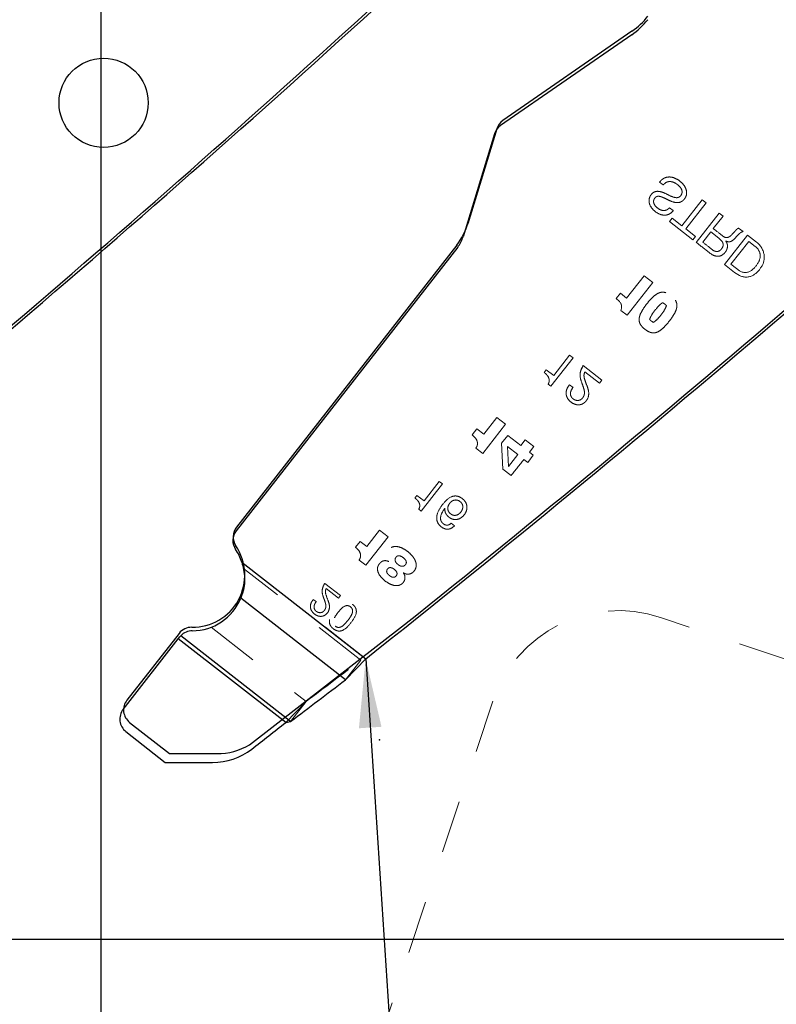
# Model space of a CAD drawing. Header units: inches. Extents: x 0.1 to 87.3, y 0.1 to 33.9.
# Tile 27 of 174: x 9.8 to 11.2, y 20.3 to 22.2. Entities that reach past the tile are written whole.
import ezdxf

# ---------------------------------------------------------------- set-up
doc = ezdxf.new("R2010")
doc.units = ezdxf.units.IN
doc.header["$MEASUREMENT"] = 0
doc.header["$PDSIZE"] = -1
for name, pattern in [('CENTERX2', [0.8, 0.5, -0.1, 0.1, -0.1]), ('DOT2', [0.025, 0, -0.025]), ('HIDDEN', [0.075, 0.05, -0.025])]:
    doc.linetypes.add(name, pattern=pattern)
doc.layers.add('DIMENSIONS', color=171, linetype='Continuous')
doc.layers.add('NOTES', color=5, linetype='Continuous')
doc.styles.add('SLDTEXTSTYLE0', font='TXT', dxfattribs={"width": 0.75})
doc.dimstyles.new('SLDDIMSTYLE7', dxfattribs={"dimtxt": 0.125, "dimasz": 0.13, "dimexe": 0, "dimexo": 0.0625, "dimgap": 0.03125, "dimtad": 0, "dimtih": 1, "dimtoh": 1, "dimdec": 1, "dimrnd": 1e-09, "dimzin": 12, "dimdsep": 46, "dimtxsty": 'SLDTEXTSTYLE0', "dimsah": 1, "dimcen": 0.09, "dimadec": 0, "dimazin": 3, "dimtfac": 1, "dimtdec": 1, "dimtofl": 0, "dimtmove": 0, "dimatfit": 3, "dimfxl": 1, "dimfrac": 2, "dimtolj": 1, "dimtzin": 12, "dimarcsym": 0})
doc.dimstyles.new('SLDDIMSTYLE9', dxfattribs={"dimtxt": 0.18, "dimasz": 0.13, "dimexe": 0, "dimexo": 0.0625, "dimgap": 0, "dimtad": 0, "dimtih": 1, "dimtoh": 1, "dimdec": 0, "dimrnd": 1e-09, "dimzin": 0, "dimdsep": 46, "dimtxsty": 'Standard', "dimsah": 1, "dimcen": 0.09, "dimadec": 0, "dimazin": 0, "dimtfac": 0.13, "dimtdec": 0, "dimtofl": 0, "dimtmove": 0, "dimatfit": 3, "dimfxl": 1, "dimfrac": 2, "dimtolj": 1, "dimtzin": 0, "dimarcsym": 0})

# ---------------------------------------------------------------- blocks, each defined once
blk = doc.blocks.new('_D_10')
at = {"layer": 'DIMENSIONS'}
for p, q in [((2.8197, 20.8042), (2.8197, 14.5427)), ((48.3846, 20.3884), (48.3846, 14.5427)), ((2.8197, 14.6677), (27.4208, 14.6677)), ((48.3846, 14.6677), (27.7909, 14.6677))]:
    blk.add_line(p, q, dxfattribs=at)
for centre, start, end in [((27.6426, 14.655), 153.4349, 206.5651), ((27.569, 14.655), 333.4349, 26.5651)]:
    blk.add_arc(centre, 0.2219, start, end, dxfattribs=at)
for points in [[(2.8197, 14.6677), (2.9497, 14.6477), (2.9497, 14.6877)], [(48.3846, 14.6677), (48.2546, 14.6877), (48.2546, 14.6477)]]:
    blk.add_solid(points, dxfattribs=at)
at = {"layer": 'DIMENSIONS', "insert": (27.4442, 14.7169), "char_height": 0.125, "attachment_point": 1, "style": 'SLDTEXTSTYLE0'}
blk.add_mtext('45.6', dxfattribs=at)

msp = doc.modelspace()

# ---------------------------------------------------------------- linework, layer by layer
at = {"color": 7, "linetype": 'Continuous'}
for p, q in [((9.90957, 20.43835), (9.90957, 26.74835)), ((9.90957, 20.43835), (9.90957, 26.74835)), ((10.91111, 22.1521), (10.66769, 21.98389)), ((10.65605, 21.96795), (10.60149, 21.78893)), ((10.58042, 21.74841), (10.16479, 21.21642)), ((10.18966, 20.80598), (10.4819, 21.03268)), ((10.0564, 21.01599), (9.9581, 20.89016)), ((9.96327, 20.84805), (10.03856, 20.78923)), ((10.03856, 20.78923), (10.128, 20.78906)), ((9.90957, 16.36386), (9.90957, 20.59835)), ((9.90957, 20.43835), (8.48457, 20.43835)), ((11.33457, 20.43835), (9.90957, 20.43835))]:
    msp.add_line(p, q, dxfattribs=at)
at = {"color": 7, "linetype": 'CENTERX2'}
msp.add_line((9.90957, 17.28335), (9.90957, 23.59335), dxfattribs=at)
at = {"color": 7, "linetype": 'Continuous', "lineweight": 25}
for p, q in [((10.91071, 22.14547), (10.66333, 21.97451)), ((10.65169, 21.95858), (10.59244, 21.76417)), ((10.58233, 21.74472), (10.16439, 21.20978)), ((10.17501, 21.1506), (10.40867, 20.96805)), ((10.37026, 20.92821), (10.17294, 21.08238)), ((9.95104, 20.87266), (10.05513, 21.00589)), ((10.05513, 21.00589), (10.05783, 21.00933)), ((10.25771, 20.84762), (10.05513, 21.00589)), ((10.05783, 21.00933), (10.05984, 21.01165)), ((10.26694, 20.84985), (10.05984, 21.01165)), ((10.37026, 20.92821), (10.40867, 20.96805)), ((10.25771, 20.84762), (10.26694, 20.84985)), ((9.95621, 20.83055), (10.03048, 20.77252)), ((10.03048, 20.77252), (10.11973, 20.77235))]:
    msp.add_line(p, q, dxfattribs=at)
at = {"color": 7, "linetype": 'HIDDEN', "lineweight": 18}
for p, q in [((10.96326, 21.86763), (10.97025, 21.86217)), ((11.04369, 21.8342), (11.00519, 21.78492)), ((11.05108, 21.82842), (11.04369, 21.8342)), ((10.98914, 21.81361), (10.98215, 21.81908)), ((10.98215, 21.81908), (10.98914, 21.81361)), ((11.01258, 21.77915), (11.05108, 21.82842)), ((10.98669, 21.79937), (10.98183, 21.79315)), ((10.98183, 21.79315), (11.02622, 21.75848)), ((11.00519, 21.78492), (10.98669, 21.79937)), ((11.07573, 21.80916), (11.03237, 21.75367)), ((11.0646, 21.7797), (11.08312, 21.80339)), ((11.08312, 21.80339), (11.07573, 21.80916)), ((11.03108, 21.7647), (11.01258, 21.77915)), ((11.12066, 21.77406), (11.11241, 21.78051)), ((11.02622, 21.75848), (11.03108, 21.7647)), ((11.04462, 21.75412), (11.05974, 21.77347)), ((11.05974, 21.77347), (11.07513, 21.76145)), ((11.08564, 21.71206), (11.129, 21.76755)), ((11.08808, 21.75621), (11.08823, 21.75636)), ((11.08823, 21.75636), (11.08808, 21.75621)), ((11.09789, 21.7125), (11.13153, 21.75556)), ((11.129, 21.76755), (11.14641, 21.75395)), ((11.13153, 21.75556), (11.1438, 21.74597)), ((11.10469, 21.69718), (11.08564, 21.71206)), ((11.10837, 21.7043), (11.09789, 21.7125)), ((11.1142, 21.70011), (11.10837, 21.7043)), ((10.90098, 21.6487), (10.93393, 21.69087)), ((10.93393, 21.69087), (10.95021, 21.67815)), ((11.11384, 21.69138), (11.10469, 21.69718)), ((10.95021, 21.67815), (10.90181, 21.6162)), ((10.88132, 21.6477), (10.88925, 21.65785)), ((10.88683, 21.64279), (10.88132, 21.6477)), ((10.88925, 21.65785), (10.90098, 21.6487)), ((10.90181, 21.6162), (10.89008, 21.62536)), ((10.75796, 21.4822), (10.80002, 21.53604)), ((10.79357, 21.54108), (10.76343, 21.50251)), ((10.80002, 21.53604), (10.79357, 21.54108)), ((10.85423, 21.49368), (10.81908, 21.52114)), ((10.74946, 21.51342), (10.74543, 21.50827)), ((10.76343, 21.50251), (10.74946, 21.51342)), ((10.82216, 21.50959), (10.84979, 21.488)), ((10.75303, 21.48606), (10.75796, 21.4822)), ((10.79988, 21.48014), (10.79343, 21.48519)), ((10.84979, 21.488), (10.85423, 21.49368)), ((10.85423, 21.49368), (10.84979, 21.488)), ((10.65611, 21.42331), (10.63139, 21.39167)), ((10.67252, 21.41049), (10.65611, 21.42331)), ((10.62962, 21.35557), (10.67252, 21.41049)), ((10.61853, 21.40172), (10.60966, 21.39036)), ((10.63139, 21.39167), (10.61853, 21.40172)), ((10.66517, 21.3748), (10.67693, 21.3895)), ((10.67693, 21.3895), (10.70113, 21.37059)), ((10.61669, 21.36567), (10.62962, 21.35557)), ((10.66745, 21.32601), (10.66517, 21.3748)), ((10.67638, 21.36833), (10.69562, 21.3533)), ((10.67833, 21.33116), (10.67638, 21.36833)), ((10.70113, 21.37059), (10.70964, 21.38148)), ((10.70964, 21.38148), (10.72605, 21.36866)), ((10.72605, 21.36866), (10.71754, 21.35777)), ((10.69562, 21.3533), (10.67833, 21.33116)), ((10.72495, 21.35198), (10.71447, 21.33857)), ((10.71754, 21.35777), (10.72495, 21.35198)), ((10.71447, 21.33857), (10.70722, 21.34423)), ((10.68315, 21.31375), (10.66745, 21.32601)), ((10.51355, 21.24653), (10.55372, 21.29794)), ((10.54756, 21.30275), (10.51878, 21.26592)), ((10.55372, 21.29794), (10.54756, 21.30275)), ((10.50543, 21.27634), (10.50158, 21.27142)), ((10.51878, 21.26592), (10.50543, 21.27634)), ((10.50884, 21.25021), (10.51355, 21.24653)), ((10.56888, 21.24161), (10.57242, 21.23952)), ((10.57599, 21.21888), (10.56983, 21.22369)), ((10.4089, 21.14444), (10.45093, 21.19824)), ((10.43485, 21.21081), (10.41063, 21.17981)), ((10.45093, 21.19824), (10.43485, 21.21081)), ((10.39804, 21.18965), (10.38934, 21.17852)), ((10.41063, 21.17981), (10.39804, 21.18965)), ((10.47961, 21.15891), (10.47266, 21.16234)), ((10.17501, 21.1506), (10.40867, 20.96805)), ((10.39623, 21.15434), (10.4089, 21.14444)), ((10.45208, 21.15189), (10.45197, 21.15175)), ((10.45197, 21.15175), (10.45208, 21.15189)), ((10.39956, 20.96572), (10.17819, 21.13868)), ((10.47959, 21.13017), (10.4797, 21.13031)), ((10.36115, 21.08725), (10.33151, 21.11042)), ((10.3341, 21.10066), (10.35741, 21.08245)), ((10.35741, 21.08245), (10.36115, 21.08725)), ((10.31532, 21.07583), (10.30987, 21.08008)), ((10.11699, 21.02741), (10.29624, 20.88736)), ((10.25771, 20.84762), (10.05513, 21.00589)), ((10.37026, 20.92821), (10.39956, 20.96572)), ((10.25771, 20.84762), (10.29624, 20.88736)), ((10.26694, 20.84985), (10.29624, 20.88736))]:
    msp.add_line(p, q, dxfattribs=at)
at = {"color": 7, "linetype": 'DOT2', "lineweight": 18}
for p, q in [((11.39839, 20.90126), (10.96483, 21.04602)), ((10.64852, 20.88807), (9.9359, 18.7539))]:
    msp.add_line(p, q, dxfattribs=at)
at = {"color": 7, "linetype": 'Continuous', "lineweight": 25}
msp.add_circle((9.91414, 22.01714), 0.08418, dxfattribs=at)
for centre, radius, start, end in [((-8.14548, 42.55726), 27.55906, 308.428925, 312.564485), ((-6.72048, 42.55726), 27.55906, 308.428925, 312.564485), ((10.83256, 22.25857), 0.13748, 304.64598, 322), ((10.68038, 21.94983), 0.03, 124.64598, 163.05179), ((10.53505, 21.78166), 0.06, 321.99999, 343.05179), ((10.18803, 21.19131), 0.03, 141.99999, 214.11214), ((10.0817, 21.11929), 0.09843, 18.55244, 34.11214), ((10.0817, 21.11929), 0.09843, 269.89644, 337.97311), ((10.08147, 20.99086), 0.03, 89.89644, 136.13192), ((-4.15994, 39.97912), 23.95963, 307.022805, 307.332906), ((9.97468, 20.85419), 0.03, 141.99999, 232), ((-6.72354, 42.55334), 27.55906, 307.868489, 308.037489), ((10.11996, 20.89235), 0.12, 269.89128, 307.86849)]:
    msp.add_arc(centre, radius, start, end, dxfattribs=at)
at = {"color": 7, "linetype": 'Continuous'}
for centre, radius, start, end in [((-8.14508, 42.56389), 27.55906, 308.622484, 312.564485), ((-6.72008, 42.56389), 27.55906, 308.622484, 312.564485), ((10.83296, 22.2652), 0.13748, 304.64598, 322), ((10.68475, 21.95921), 0.03, 124.64598, 163.05179), ((10.48192, 21.82536), 0.125, 321.99999, 343.05179), ((10.18843, 21.19795), 0.03, 141.99999, 214.11214), ((10.0821, 21.12593), 0.09843, 269.08395, 34.11214), ((10.08005, 20.99752), 0.03, 89.08395, 141.99999), ((9.98174, 20.87169), 0.03, 141.99999, 232), ((10.12822, 20.90906), 0.12, 269.89128, 300.79434)]:
    msp.add_arc(centre, radius, start, end, dxfattribs=at)
at = {"color": 7, "linetype": 'HIDDEN', "lineweight": 18}
for centre, radius, start, end in [((11.13031, 21.72709), 0.0232, 17.19107, 54.45467), ((11.12464, 21.72516), 0.03609, 5.84303, 52.90676), ((11.12982, 21.7284), 0.02333, 332.19261, 13.75836), ((11.12763, 21.72547), 0.03309, 322.77529, 5.84303), ((11.1249, 21.71619), 0.01932, 236.36052, 303.00116), ((11.10813, 21.73863), 0.0473, 305.23887, 333.48811), ((11.11885, 21.72757), 0.04152, 297.08546, 327.79516), ((11.12658, 21.71537), 0.02716, 242.03358, 294.28659), ((10.87719, 21.63198), 0.01449, 332.84084, 48.27498), ((12.17178, 20.16296), 1.88158, 141.11131, 142.29425), ((-4.13064, 40.01663), 23.95963, 307.022805, 307.332906)]:
    msp.add_arc(centre, radius, start, end, dxfattribs=at)
at = {"color": 7, "linetype": 'DOT2', "lineweight": 18}
msp.add_arc((10.88565, 20.80889), 0.25, 71.53551, 161.53551, dxfattribs=at)
at = {"color": 7, "linetype": 'HIDDEN', "lineweight": 18}
for points, knots in [([(10.98001, 21.83363), (10.98385, 21.83187), (10.99119, 21.8285), (11.00158, 21.82865), (11.00772, 21.83277), (11.01126, 21.83681), (11.01378, 21.8418), (11.01484, 21.84896), (11.01219, 21.85781), (11.00524, 21.8667), (10.99582, 21.87373), (10.98458, 21.87793), (10.9745, 21.87668), (10.96756, 21.87252), (10.96475, 21.86932), (10.96326, 21.86763)], [0, 0, 0, 0, 0.1105477, 0.21095, 0.2520477, 0.3007116, 0.3504022, 0.3961661, 0.4869558, 0.5826092, 0.6876906, 0.7915605, 0.8890603, 0.9413239, 1, 1, 1, 1]), ([(10.96326, 21.86763), (10.96475, 21.86932), (10.96756, 21.87252), (10.9745, 21.87668), (10.98458, 21.87793), (10.99582, 21.87373), (11.00524, 21.8667), (11.01219, 21.85781), (11.01484, 21.84896), (11.01378, 21.8418), (11.01126, 21.83681), (11.00772, 21.83277), (11.00158, 21.82865), (10.99119, 21.8285), (10.98385, 21.83187), (10.98001, 21.83363)], [0, 0, 0, 0, 0.0586761, 0.1109397, 0.2084395, 0.3123094, 0.4173908, 0.5130442, 0.6038339, 0.6495978, 0.6992884, 0.7479523, 0.78905, 0.8894523, 1, 1, 1, 1]), ([(10.97025, 21.86217), (10.97163, 21.86366), (10.97422, 21.86647), (10.97954, 21.86853), (10.98528, 21.8686), (10.99131, 21.86674), (10.99497, 21.86421), (10.99686, 21.8629)], [0, 0, 0, 0, 0.2013167, 0.3793968, 0.5542199, 0.7702772, 1, 1, 1, 1]), ([(10.97681, 21.84477), (10.97304, 21.84659), (10.96595, 21.85001), (10.95526, 21.8506), (10.94846, 21.84567), (10.94462, 21.84007), (10.94289, 21.83327), (10.94421, 21.82423), (10.9511, 21.81426), (10.961, 21.80736), (10.97022, 21.80481), (10.97711, 21.8052), (10.98384, 21.80811), (10.98729, 21.8117), (10.98914, 21.81361)], [0, 0, 0, 0, 0.1178605, 0.2214659, 0.2774373, 0.3458272, 0.4086818, 0.4693301, 0.5966855, 0.735607, 0.799879, 0.861476, 0.9258816, 1, 1, 1, 1]), ([(10.98914, 21.81361), (10.98729, 21.8117), (10.98384, 21.80811), (10.97711, 21.8052), (10.97022, 21.80481), (10.961, 21.80736), (10.9511, 21.81426), (10.94421, 21.82423), (10.94289, 21.83327), (10.94462, 21.84007), (10.94846, 21.84567), (10.95526, 21.8506), (10.96595, 21.85001), (10.97304, 21.84659), (10.97681, 21.84477)], [0, 0, 0, 0, 0.0741184, 0.138524, 0.200121, 0.264393, 0.4033145, 0.5306699, 0.5913182, 0.6541728, 0.7225627, 0.7785341, 0.8821395, 1, 1, 1, 1]), ([(10.99686, 21.8629), (10.99848, 21.86152), (11.00165, 21.8588), (11.00513, 21.85371), (11.00606, 21.8486), (11.00492, 21.84461), (11.00318, 21.84178), (11.00083, 21.83944), (10.9979, 21.83819), (10.99476, 21.83796), (10.98736, 21.83923), (10.98159, 21.84226), (10.97681, 21.84477)], [0, 0, 0, 0, 0.1196712, 0.2336238, 0.3406309, 0.3978531, 0.4632119, 0.5251474, 0.5810501, 0.6379628, 0.6999422, 1, 1, 1, 1]), ([(10.98215, 21.81908), (10.9807, 21.81777), (10.97801, 21.81534), (10.97292, 21.81363), (10.96779, 21.81393), (10.96142, 21.81662), (10.95605, 21.82104), (10.95253, 21.82653), (10.95166, 21.83056), (10.95233, 21.83415), (10.95389, 21.83708), (10.95614, 21.83962), (10.95986, 21.84107), (10.9647, 21.8405), (10.97159, 21.83783), (10.9767, 21.83528), (10.98001, 21.83363)], [0, 0, 0, 0, 0.0768467, 0.1431643, 0.2074822, 0.2768859, 0.4154926, 0.476431, 0.5341272, 0.5741596, 0.6193611, 0.6652161, 0.7060858, 0.7726662, 0.8531285, 1, 1, 1, 1]), ([(11.09972, 21.7684), (11.09822, 21.76698), (11.09541, 21.76433), (11.09006, 21.76218), (11.08469, 21.76378), (11.07682, 21.77039), (11.06993, 21.77563), (11.0646, 21.7797)], [0, 0, 0, 0, 0.1460713, 0.2740385, 0.3855517, 0.5238478, 1, 1, 1, 1]), ([(11.11241, 21.78051), (11.11179, 21.7803), (11.11043, 21.77986), (11.10826, 21.77788), (11.10491, 21.77385), (11.10181, 21.77059), (11.09972, 21.7684)], [0, 0, 0, 0, 0.1093577, 0.2396106, 0.4877647, 1, 1, 1, 1]), ([(11.10543, 21.7613), (11.10797, 21.76428), (11.11144, 21.76835), (11.11668, 21.7727), (11.11936, 21.77362), (11.12066, 21.77406)], [0, 0, 0, 0, 0.5828435, 0.7965747, 1, 1, 1, 1]), ([(11.03237, 21.75367), (11.03969, 21.74801), (11.05084, 21.73937), (11.06393, 21.72882), (11.07308, 21.72715), (11.08017, 21.72852), (11.08609, 21.73319), (11.08969, 21.73885), (11.09129, 21.74382), (11.0915, 21.74807), (11.09052, 21.75239), (11.08891, 21.7549), (11.08808, 21.75621)], [0, 0, 0, 0, 0.3172451, 0.4835328, 0.5573315, 0.6264754, 0.7231961, 0.80385, 0.8522047, 0.8992164, 0.9473908, 1, 1, 1, 1]), ([(11.07513, 21.76145), (11.07748, 21.75946), (11.08086, 21.75661), (11.08329, 21.75134), (11.08335, 21.74702), (11.0815, 21.74303), (11.07888, 21.73978), (11.07578, 21.73744), (11.07216, 21.73628), (11.06624, 21.73694), (11.05744, 21.74432), (11.04977, 21.75019), (11.04462, 21.75412)], [0, 0, 0, 0, 0.136984, 0.196851, 0.2562808, 0.3258906, 0.3911251, 0.4435998, 0.4996094, 0.5586789, 0.7040546, 1, 1, 1, 1]), ([(11.08823, 21.75636), (11.08951, 21.75581), (11.09186, 21.75479), (11.09561, 21.75475), (11.10053, 21.75643), (11.10338, 21.75926), (11.10543, 21.7613)], [0, 0, 0, 0, 0.2126692, 0.392139, 0.5630472, 1, 1, 1, 1]), ([(10.93561, 21.58979), (10.93346, 21.5916), (10.92946, 21.59496), (10.92529, 21.60149), (10.92413, 21.60914), (10.92629, 21.61772), (10.93148, 21.62748), (10.93907, 21.63796), (10.9474, 21.64786), (10.95562, 21.65525), (10.96341, 21.65942), (10.97112, 21.66015), (10.97844, 21.65766), (10.98508, 21.6531), (10.99111, 21.64776), (10.9953, 21.64127), (10.99645, 21.63361), (10.9943, 21.62504), (10.98911, 21.61527), (10.98151, 21.6048), (10.97319, 21.59489), (10.96497, 21.5875), (10.95717, 21.58333), (10.94947, 21.58261), (10.94213, 21.58507), (10.93789, 21.58814), (10.93561, 21.58979)], [0, 0, 0, 0, 0.0377736, 0.0701792, 0.1018083, 0.1389713, 0.1871087, 0.25, 0.3128913, 0.3610287, 0.3981917, 0.4298208, 0.4622264, 0.5, 0.5377736, 0.5701792, 0.6018083, 0.6389713, 0.6871087, 0.75, 0.8128913, 0.8610287, 0.8981917, 0.9298208, 0.9622264, 1, 1, 1, 1]), ([(10.93561, 21.58979), (10.93789, 21.58814), (10.94213, 21.58507), (10.94947, 21.58261), (10.95717, 21.58333), (10.96497, 21.5875), (10.97319, 21.59489), (10.98151, 21.6048), (10.98911, 21.61527), (10.9943, 21.62504), (10.99645, 21.63361), (10.9953, 21.64127), (10.99111, 21.64776), (10.98508, 21.6531), (10.97844, 21.65766), (10.97112, 21.66015), (10.96341, 21.65942), (10.95562, 21.65525), (10.9474, 21.64786), (10.93907, 21.63796), (10.93148, 21.62748), (10.92629, 21.61772), (10.92413, 21.60914), (10.92529, 21.60149), (10.92946, 21.59496), (10.93346, 21.5916), (10.93561, 21.58979)], [0, 0, 0, 0, 0.03777355, 0.07017923, 0.1018083, 0.13897134, 0.18710874, 0.25, 0.31289126, 0.36102866, 0.3981917, 0.42982077, 0.46222645, 0.5, 0.53777355, 0.57017923, 0.6018083, 0.63897134, 0.68710874, 0.75, 0.81289126, 0.86102866, 0.8981917, 0.92982077, 0.96222645, 1, 1, 1, 1]), ([(10.94437, 21.60844), (10.94533, 21.61074), (10.94842, 21.61818), (10.95605, 21.62728), (10.96298, 21.63597), (10.96756, 21.639), (10.969, 21.63996)], [0, 0, 0, 0, 0.1842232, 0.5949665, 0.8723463, 1, 1, 1, 1]), ([(10.97622, 21.63432), (10.97526, 21.63201), (10.97217, 21.62457), (10.96454, 21.61547), (10.9576, 21.60678), (10.95303, 21.60375), (10.95159, 21.6028)], [0, 0, 0, 0, 0.1842232, 0.5949665, 0.8723463, 1, 1, 1, 1]), ([(10.969, 21.63996), (10.97054, 21.63903), (10.97319, 21.63745), (10.97533, 21.63524), (10.97622, 21.63432)], [0, 0, 0, 0, 0.5850325, 1, 1, 1, 1]), ([(10.95159, 21.6028), (10.95004, 21.60372), (10.9474, 21.60531), (10.94526, 21.60752), (10.94437, 21.60844)], [0, 0, 0, 0, 0.5850325, 1, 1, 1, 1]), ([(10.81699, 21.48732), (10.81499, 21.4932), (10.81213, 21.50159), (10.81457, 21.51344), (10.81749, 21.51841), (10.81908, 21.52114)], [0, 0, 0, 0, 0.5134403, 0.7326642, 1, 1, 1, 1]), ([(10.81908, 21.52114), (10.81713, 21.51773), (10.81361, 21.51155), (10.81268, 21.4994), (10.81537, 21.49187), (10.81699, 21.48732)], [0, 0, 0, 0, 0.3295869, 0.595058, 1, 1, 1, 1]), ([(10.74543, 21.50827), (10.74736, 21.50664), (10.75104, 21.50354), (10.75427, 21.4983), (10.75512, 21.49363), (10.75472, 21.48977), (10.75362, 21.48735), (10.75303, 21.48606)], [0, 0, 0, 0, 0.2921146, 0.5574004, 0.6928152, 0.8362999, 1, 1, 1, 1]), ([(10.82617, 21.48357), (10.8241, 21.48852), (10.8213, 21.49518), (10.82024, 21.50436), (10.82152, 21.50786), (10.82216, 21.50959)], [0, 0, 0, 0, 0.5927225, 0.7984846, 1, 1, 1, 1]), ([(10.79343, 21.48519), (10.79193, 21.48321), (10.78906, 21.47942), (10.78688, 21.47276), (10.78683, 21.46605), (10.78959, 21.4584), (10.796, 21.45176), (10.8041, 21.44764), (10.81166, 21.44688), (10.81827, 21.44875), (10.82381, 21.45318), (10.82898, 21.46057), (10.83033, 21.47181), (10.82756, 21.47963), (10.82617, 21.48357)], [0, 0, 0, 0, 0.0743922, 0.1424319, 0.2072302, 0.2731598, 0.3825698, 0.4765806, 0.541949, 0.6070468, 0.6782766, 0.7514026, 0.8747458, 1, 1, 1, 1]), ([(10.82617, 21.48357), (10.82756, 21.47963), (10.83033, 21.47181), (10.82898, 21.46057), (10.82381, 21.45318), (10.81827, 21.44875), (10.81166, 21.44688), (10.8041, 21.44764), (10.796, 21.45176), (10.78959, 21.4584), (10.78683, 21.46605), (10.78688, 21.47276), (10.78906, 21.47942), (10.79193, 21.48321), (10.79343, 21.48519)], [0, 0, 0, 0, 0.1252542, 0.2485974, 0.3217234, 0.3929532, 0.458051, 0.5234194, 0.6174302, 0.7268402, 0.7927698, 0.8575681, 0.9256078, 1, 1, 1, 1]), ([(10.81699, 21.48732), (10.81803, 21.48448), (10.8199, 21.47942), (10.82171, 21.4722), (10.82136, 21.46611), (10.81911, 21.46155), (10.81639, 21.45822), (10.81298, 21.45615), (10.80934, 21.45534), (10.80561, 21.45565), (10.80189, 21.45708), (10.79839, 21.45962), (10.79576, 21.46334), (10.79484, 21.46778), (10.79558, 21.47379), (10.79815, 21.47758), (10.79988, 21.48014)], [0, 0, 0, 0, 0.1243741, 0.2223783, 0.3050115, 0.368716, 0.4288362, 0.4801222, 0.5297378, 0.57991, 0.6320579, 0.6920751, 0.7557295, 0.814953, 0.8750109, 1, 1, 1, 1]), ([(10.60966, 21.39036), (10.61178, 21.38856), (10.61587, 21.3851), (10.61919, 21.37905), (10.61981, 21.37378), (10.61902, 21.36953), (10.6175, 21.36701), (10.61669, 21.36567)], [0, 0, 0, 0, 0.2895919, 0.557909, 0.694478, 0.8377092, 1, 1, 1, 1]), ([(10.55822, 21.25204), (10.55815, 21.25018), (10.55801, 21.24658), (10.55972, 21.24203), (10.5621, 21.23862), (10.5652, 21.23555), (10.57028, 21.232), (10.57813, 21.22996), (10.58713, 21.2324), (10.59406, 21.23828), (10.59827, 21.24521), (10.59997, 21.252), (10.59961, 21.25843), (10.59662, 21.26502), (10.59145, 21.27021), (10.58566, 21.27386), (10.58, 21.27543), (10.57464, 21.2752), (10.56454, 21.27182), (10.55861, 21.26496), (10.55384, 21.25944)], [0, 0, 0, 0, 0.0425608, 0.0822857, 0.1093832, 0.1381387, 0.1825392, 0.251167, 0.3174048, 0.3893804, 0.4555735, 0.5013518, 0.5489633, 0.6013525, 0.6644713, 0.714932, 0.7579565, 0.797644, 0.837003, 1, 1, 1, 1]), ([(10.55384, 21.25944), (10.55861, 21.26496), (10.56454, 21.27182), (10.57464, 21.2752), (10.58, 21.27543), (10.58566, 21.27386), (10.59145, 21.27021), (10.59662, 21.26502), (10.59961, 21.25843), (10.59997, 21.252), (10.59827, 21.24521), (10.59406, 21.23828), (10.58713, 21.2324), (10.57813, 21.22996), (10.57028, 21.232), (10.5652, 21.23555), (10.5621, 21.23862), (10.55972, 21.24203), (10.55801, 21.24658), (10.55815, 21.25018), (10.55822, 21.25204)], [0, 0, 0, 0, 0.162997, 0.202356, 0.2420435, 0.285068, 0.3355287, 0.3986475, 0.4510367, 0.4986482, 0.5444265, 0.6106196, 0.6825952, 0.748833, 0.8174608, 0.8618613, 0.8906168, 0.9177143, 0.9574392, 1, 1, 1, 1]), ([(10.50158, 21.27142), (10.50343, 21.26987), (10.50694, 21.2669), (10.51003, 21.2619), (10.51084, 21.25744), (10.51046, 21.25375), (10.5094, 21.25144), (10.50884, 21.25021)], [0, 0, 0, 0, 0.292109, 0.5574083, 0.6928273, 0.8363094, 1, 1, 1, 1]), ([(10.55384, 21.25944), (10.55012, 21.25415), (10.54476, 21.24651), (10.54214, 21.23469), (10.54336, 21.2261), (10.54809, 21.21936), (10.55373, 21.21504), (10.55908, 21.21278), (10.56464, 21.21227), (10.5708, 21.21407), (10.57419, 21.21721), (10.57599, 21.21888)], [0, 0, 0, 0, 0.2540562, 0.3669436, 0.473839, 0.5893958, 0.6846762, 0.7539187, 0.8179097, 0.9034025, 1, 1, 1, 1]), ([(10.57599, 21.21888), (10.57419, 21.21721), (10.5708, 21.21407), (10.56464, 21.21227), (10.55908, 21.21278), (10.55373, 21.21504), (10.54809, 21.21936), (10.54336, 21.2261), (10.54214, 21.23469), (10.54476, 21.24651), (10.55012, 21.25415), (10.55384, 21.25944)], [0, 0, 0, 0, 0.0965975, 0.1820903, 0.2460813, 0.3153238, 0.4106042, 0.526161, 0.6330564, 0.7459438, 1, 1, 1, 1]), ([(10.56888, 21.24161), (10.56786, 21.24252), (10.56593, 21.24425), (10.56413, 21.24763), (10.56331, 21.25178), (10.56418, 21.25674), (10.56705, 21.26169), (10.57118, 21.26566), (10.57633, 21.26785), (10.58198, 21.26766), (10.58655, 21.26523), (10.58973, 21.26205), (10.59145, 21.25875), (10.59218, 21.25466), (10.59134, 21.24984), (10.58851, 21.24498), (10.58452, 21.24101), (10.58005, 21.23882), (10.57588, 21.23849), (10.57217, 21.23937), (10.57002, 21.24083), (10.56888, 21.24161)], [0, 0, 0, 0, 0.045934, 0.0872823, 0.1268069, 0.187149, 0.2527721, 0.3177321, 0.3777264, 0.4370373, 0.5028758, 0.5473684, 0.5877572, 0.6266676, 0.6859156, 0.7489064, 0.8141625, 0.8739241, 0.912811, 0.9537154, 1, 1, 1, 1]), ([(10.56983, 21.22369), (10.56876, 21.22279), (10.5667, 21.22105), (10.56276, 21.21998), (10.55871, 21.2205), (10.5554, 21.22242), (10.55292, 21.22476), (10.55127, 21.22711), (10.55012, 21.23001), (10.54973, 21.23352), (10.55094, 21.2416), (10.55483, 21.24736), (10.55796, 21.25201)], [0, 0, 0, 0, 0.0852026, 0.1635413, 0.2422229, 0.3295004, 0.3932682, 0.4505161, 0.5041877, 0.5830146, 0.6641895, 1, 1, 1, 1]), ([(10.55796, 21.25201), (10.55483, 21.24736), (10.55094, 21.2416), (10.54973, 21.23352), (10.55012, 21.23001), (10.55127, 21.22711), (10.55292, 21.22476), (10.5554, 21.22242), (10.55871, 21.2205), (10.56276, 21.21998), (10.5667, 21.22105), (10.56876, 21.22279), (10.56983, 21.22369)], [0, 0, 0, 0, 0.3358105, 0.4169854, 0.4958123, 0.5494839, 0.6067318, 0.6704996, 0.7577771, 0.8364587, 0.9147974, 1, 1, 1, 1]), ([(10.55796, 21.25201), (10.55801, 21.25201), (10.5581, 21.25202), (10.55818, 21.25203), (10.55822, 21.25204)], [0, 0, 0, 0, 0.5600684, 1, 1, 1, 1]), ([(10.4797, 21.13031), (10.48141, 21.12944), (10.48476, 21.12774), (10.49046, 21.12752), (10.49588, 21.12937), (10.50031, 21.13344), (10.50329, 21.13871), (10.50431, 21.1446), (10.50326, 21.15135), (10.49963, 21.15859), (10.49295, 21.1665), (10.48387, 21.17369), (10.47303, 21.17937), (10.46284, 21.18059), (10.45552, 21.17778), (10.45121, 21.17406), (10.44825, 21.16996), (10.44649, 21.16535), (10.4467, 21.16023), (10.44901, 21.15551), (10.45111, 21.15304), (10.45208, 21.15189)], [0, 0, 0, 0, 0.0435661, 0.0851595, 0.1268544, 0.171862, 0.2198282, 0.2632613, 0.3063298, 0.3742313, 0.4458137, 0.5424151, 0.6379927, 0.7241841, 0.7669433, 0.8141442, 0.852624, 0.8818509, 0.925723, 0.9655863, 1, 1, 1, 1]), ([(10.38934, 21.17852), (10.39143, 21.17676), (10.39544, 21.17337), (10.39868, 21.16744), (10.39929, 21.16228), (10.39852, 21.15811), (10.39703, 21.15565), (10.39623, 21.15434)], [0, 0, 0, 0, 0.2896123, 0.5579225, 0.6944847, 0.837711, 1, 1, 1, 1]), ([(10.47961, 21.15891), (10.48158, 21.15714), (10.48446, 21.15453), (10.48559, 21.15006), (10.48505, 21.14758), (10.48385, 21.14561), (10.48204, 21.14381), (10.47961, 21.14262), (10.47662, 21.14238), (10.47314, 21.14346), (10.46962, 21.14578), (10.4665, 21.14863), (10.46451, 21.15171), (10.46389, 21.15473), (10.4644, 21.15747), (10.46573, 21.15973), (10.46736, 21.16139), (10.4696, 21.16254), (10.47421, 21.16258), (10.47741, 21.1604), (10.47961, 21.15891)], [0, 0, 0, 0, 0.12307509, 0.18027584, 0.20934999, 0.24165823, 0.28871424, 0.32909324, 0.36764454, 0.42908318, 0.4983441, 0.56689719, 0.62966257, 0.66926129, 0.71068562, 0.75937068, 0.79166005, 0.82058578, 0.87707582, 1, 1, 1, 1]), ([(10.43446, 21.14726), (10.43339, 21.14563), (10.43138, 21.14256), (10.43066, 21.13711), (10.43166, 21.13197), (10.43475, 21.12551), (10.44106, 21.1181), (10.44962, 21.11147), (10.45823, 21.10726), (10.46552, 21.10575), (10.47192, 21.10643), (10.47699, 21.10905), (10.48025, 21.11266), (10.48213, 21.11636), (10.48294, 21.11997), (10.4828, 21.1236), (10.48175, 21.12714), (10.48032, 21.12915), (10.47959, 21.13017)], [0, 0, 0, 0, 0.0601742, 0.1139224, 0.1670894, 0.2223053, 0.3364473, 0.4682676, 0.5592257, 0.6343925, 0.6985377, 0.7569221, 0.8088663, 0.8482647, 0.8861166, 0.9233231, 0.9608838, 1, 1, 1, 1]), ([(10.45197, 21.15175), (10.4501, 21.15241), (10.44659, 21.15364), (10.44141, 21.1529), (10.43736, 21.15058), (10.43546, 21.1484), (10.43446, 21.14726)], [0, 0, 0, 0, 0.2998288, 0.5610359, 0.7692205, 1, 1, 1, 1]), ([(10.46642, 21.12477), (10.46593, 21.12421), (10.46504, 21.12318), (10.46337, 21.12217), (10.46165, 21.12175), (10.4593, 21.12186), (10.45641, 21.12304), (10.45331, 21.12521), (10.45049, 21.12769), (10.44877, 21.13022), (10.4482, 21.13242), (10.44825, 21.13414), (10.44885, 21.13593), (10.4499, 21.13757), (10.45122, 21.13894), (10.45321, 21.14006), (10.45611, 21.14025), (10.45941, 21.13907), (10.46344, 21.13642), (10.46661, 21.13325), (10.46779, 21.12983), (10.4679, 21.12811), (10.46748, 21.12633), (10.46679, 21.12531), (10.46642, 21.12477)], [0, 0, 0, 0, 0.0380431, 0.0702988, 0.099712, 0.1287823, 0.1907664, 0.2585178, 0.3250806, 0.3850802, 0.4132948, 0.4419444, 0.4732727, 0.5098299, 0.5422323, 0.5711891, 0.6266835, 0.6865005, 0.7499054, 0.8778239, 0.9072749, 0.9360894, 0.9660977, 1, 1, 1, 1]), ([(10.33151, 21.11042), (10.32986, 21.10753), (10.32689, 21.10232), (10.32611, 21.09207), (10.32838, 21.08572), (10.32975, 21.08188)], [0, 0, 0, 0, 0.3295819, 0.5950796, 1, 1, 1, 1]), ([(10.33748, 21.07873), (10.33574, 21.0829), (10.33338, 21.08851), (10.33249, 21.09625), (10.33357, 21.0992), (10.3341, 21.10066)], [0, 0, 0, 0, 0.5926433, 0.7984397, 1, 1, 1, 1]), ([(10.30987, 21.08008), (10.30861, 21.07842), (10.30619, 21.07522), (10.30435, 21.06961), (10.30431, 21.06395), (10.30663, 21.0575), (10.31204, 21.0519), (10.31888, 21.04842), (10.32525, 21.04778), (10.33083, 21.04936), (10.33549, 21.05309), (10.33986, 21.05933), (10.341, 21.0688), (10.33866, 21.0754), (10.33748, 21.07873)], [0, 0, 0, 0, 0.07438259, 0.14241046, 0.20719869, 0.27312086, 0.38251758, 0.47652575, 0.54189717, 0.60699453, 0.67821868, 0.75133934, 0.87467579, 1, 1, 1, 1]), ([(10.32975, 21.08188), (10.33062, 21.07949), (10.3322, 21.07522), (10.33372, 21.06913), (10.33343, 21.064), (10.33154, 21.06015), (10.32924, 21.05734), (10.32636, 21.0556), (10.3233, 21.05491), (10.32015, 21.05518), (10.31701, 21.05638), (10.31406, 21.05852), (10.31184, 21.06166), (10.31107, 21.0654), (10.31169, 21.07047), (10.31386, 21.07367), (10.31532, 21.07583)], [0, 0, 0, 0, 0.1243799, 0.2224036, 0.305054, 0.3687677, 0.4288904, 0.4801813, 0.5298129, 0.5800076, 0.6321738, 0.6921497, 0.7557326, 0.8149479, 0.8750159, 1, 1, 1, 1]), ([(10.38367, 21.0709), (10.38201, 21.07206), (10.37895, 21.07417), (10.37376, 21.07549), (10.36895, 21.07509), (10.35994, 21.07138), (10.35042, 21.05973), (10.34141, 21.04767), (10.33998, 21.03801), (10.34074, 21.03323), (10.34331, 21.02855), (10.34748, 21.02457), (10.35235, 21.02149), (10.35751, 21.02013), (10.36233, 21.02055), (10.37136, 21.02427), (10.38087, 21.03593), (10.38988, 21.04799), (10.3913, 21.05762), (10.39053, 21.06239), (10.388, 21.06711), (10.3852, 21.06956), (10.38367, 21.0709)], [0, 0, 0, 0, 0.037855, 0.0694031, 0.0982629, 0.1271163, 0.2497177, 0.3728174, 0.4017059, 0.4305796, 0.4621307, 0.4999858, 0.5378531, 0.5694093, 0.5982836, 0.6271708, 0.7502681, 0.8728672, 0.9017193, 0.9305796, 0.9621329, 1, 1, 1, 1]), ([(10.35135, 21.02953), (10.35037, 21.03043), (10.34854, 21.03212), (10.34726, 21.03561), (10.3473, 21.03912), (10.34932, 21.04619), (10.35628, 21.0551), (10.36324, 21.06402), (10.36963, 21.0677), (10.37304, 21.06861), (10.3767, 21.06817), (10.38003, 21.06624), (10.38271, 21.06348), (10.38402, 21.06003), (10.38397, 21.0565), (10.38194, 21.04941), (10.37497, 21.0405), (10.36801, 21.03159), (10.36164, 21.02792), (10.35824, 21.02703), (10.35454, 21.02743), (10.35247, 21.0288), (10.35135, 21.02953)], [0, 0, 0, 0, 0.0337148, 0.062994, 0.0919859, 0.1226946, 0.2496152, 0.377226, 0.4079864, 0.4370006, 0.466285, 0.5, 0.533715, 0.5629994, 0.5920136, 0.622774, 0.7503848, 0.8773054, 0.9080141, 0.937006, 0.9662852, 1, 1, 1, 1])]:
    msp.add_open_spline(points, degree=3, knots=knots, dxfattribs=at)
at = {"color": 7, "linetype": 'Continuous', "lineweight": 25}
msp.add_open_spline([(10.17501, 21.1506), (10.17737, 21.14065), (10.18211, 21.1207), (10.17836, 21.09699), (10.17399, 21.0852), (10.17294, 21.08238)], degree=3, knots=[0, 0, 0, 0, 0.431234, 0.8635198, 1, 1, 1, 1], dxfattribs=at)
at = {"color": 7, "linetype": 'Continuous'}
msp.add_point((10.43457, 20.81535), dxfattribs=at)

# ---------------------------------------------------------------- dimensions: what is measured, and where the dimension line sits
at = {"layer": 'DIMENSIONS'}
dim = msp.add_linear_dim(base=(2.81968, 14.66772), p1=(48.38457, 20.43835), p2=(2.81968, 20.85419), angle=0, text='(<>)', dimstyle='SLDDIMSTYLE7', dxfattribs=at)
dim.commit()
dim.dimension.update_dxf_attribs({"geometry": '_D_10', "text_midpoint": (27.60583, 14.66772), "dimtype": 160})

# ---------------------------------------------------------------- leaders
at = {"layer": 'NOTES'}
msp.add_leader([(10.40867, 20.96805), (10.65505, 17.22351), (10.90505, 17.22351)], dimstyle='SLDDIMSTYLE9', dxfattribs=at)

doc.saveas('drawing.dxf')
